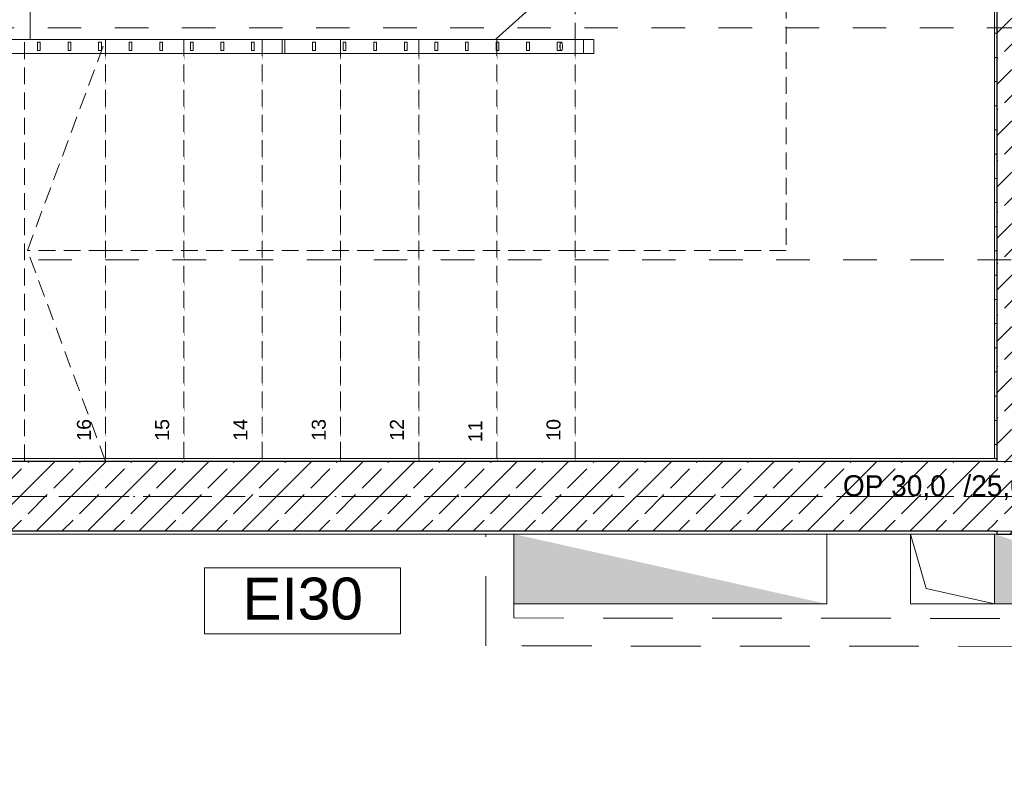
# Model space of a CAD drawing. Header units: millimetres. Extents: x -52968 to 399385, y -141133 to 110561.
# Tile 61 of 146: x 74383 to 77905, y -108477 to -105737. Entities that reach past the tile are written whole.
import ezdxf

# ---------------------------------------------------------------- set-up
doc = ezdxf.new("R2010")
doc.units = ezdxf.units.MM
for name, pattern in [('SIM-Wegliniec-21.07.2025-Parter$0$DASHED', [0.75, 0.5, -0.25]), ('SIM-Wegliniec-21.07.2025-Parter$0$Kropki i Kreski', [360, 180, -90, 0, -90]), ('SIM-Wegliniec-21.07.2025-Parter$0$Przerywana', [240, 120, -120]), ('SIM-Wegliniec-21.07.2025-Parter$0$Przerywana długa', [390, 250, -140]), ('SIM-Wegliniec-21.07.2025-Parter$0$Przerywana gęsta', [90, 60, -30]), ('SIM-Wegliniec-21.07.2025-Parter$0$Przerywana podwójnie', [295, 125, -50, 70, -50]), ('SIM-Wegliniec-21.07.2025-Parter$0$Wipeout_Contour', [1000, 0, -1000])]:
    doc.linetypes.add(name, pattern=pattern)
doc.layers.add('_xref', color=250, linetype='Continuous')
for name, color, linetype, lineweight in [('SIM-Wegliniec-21.07.2025-Parter$0$A-Przekroje-PB_Nr_pióra__5', 250, 'Continuous', 0), ('SIM-Wegliniec-21.07.2025-Parter$0$A-Przekroje_Nr_pióra__5', 250, 'Continuous', 0), ('SIM-Wegliniec-21.07.2025-Parter$0$Nowe_--EL_przebicia_Nr_pióra__60', 250, 'Continuous', 0), ('SIM-Wegliniec-21.07.2025-Parter$0$Nowe_--EL_tablice_Nr_pióra__60', 250, 'Continuous', 0), ('SIM-Wegliniec-21.07.2025-Parter$0$Nowe_A-Balustrady-Schody_Nr_pióra__11', 250, 'Continuous', 0), ('SIM-Wegliniec-21.07.2025-Parter$0$Nowe_A-Balustrady-Schody_Nr_pióra__91', 250, 'Continuous', 0), ('SIM-Wegliniec-21.07.2025-Parter$0$Nowe_A-Belki-Wieniec_Nr_pióra__69', 250, 'Continuous', 0), ('SIM-Wegliniec-21.07.2025-Parter$0$Nowe_A-Belki-Wieniec_Nr_pióra__90', 250, 'Continuous', 0), ('SIM-Wegliniec-21.07.2025-Parter$0$Nowe_A-Konstrukcja Opis_Nr_pióra__58', 250, 'Continuous', 0), ('SIM-Wegliniec-21.07.2025-Parter$0$Nowe_A-Konstrukcja Opis_Nr_pióra__78', 250, 'Continuous', 0), ('SIM-Wegliniec-21.07.2025-Parter$0$Nowe_A-Obudowa Kabli_Nr_pióra__11', 250, 'Continuous', 0), ('SIM-Wegliniec-21.07.2025-Parter$0$Nowe_A-Osi_Nr_pióra__20', 250, 'Continuous', 0), ('SIM-Wegliniec-21.07.2025-Parter$0$Nowe_A-Posadzki_Nr_pióra__89', 250, 'Continuous', 0), ('SIM-Wegliniec-21.07.2025-Parter$0$Nowe_A-PPOŻ_Nr_pióra__20', 250, 'Continuous', 0), ('SIM-Wegliniec-21.07.2025-Parter$0$Nowe_A-Przebicia_Nr_pióra__1', 250, 'Continuous', 0), ('SIM-Wegliniec-21.07.2025-Parter$0$Nowe_A-Schody', 250, 'Continuous', 0), ('SIM-Wegliniec-21.07.2025-Parter$0$Nowe_A-Schody _Nr_pióra__11', 250, 'Continuous', 0), ('SIM-Wegliniec-21.07.2025-Parter$0$Nowe_A-Schody _Nr_pióra__71', 250, 'Continuous', 0), ('SIM-Wegliniec-21.07.2025-Parter$0$Nowe_A-Schody _Nr_pióra__91', 250, 'Continuous', 0), ('SIM-Wegliniec-21.07.2025-Parter$0$Nowe_A-Strefy-Parter_Nr_pióra__94', 250, 'Continuous', 0), ('SIM-Wegliniec-21.07.2025-Parter$0$Nowe_A-Ściany-Konstrukcyjne', 250, 'Continuous', 0), ('SIM-Wegliniec-21.07.2025-Parter$0$Nowe_A-Ściany-Konstrukcyjne_Nr_pióra__27', 250, 'Continuous', 0), ('SIM-Wegliniec-21.07.2025-Parter$0$Nowe_A-Ściany-Konstrukcyjne_Nr_pióra__47', 250, 'Continuous', 0), ('SIM-Wegliniec-21.07.2025-Parter$0$Nowe_A-Ściany-Wewnętrzne', 250, 'Continuous', 0), ('SIM-Wegliniec-21.07.2025-Parter$0$Nowe_A-Ściany-Wewnętrzne_Nr_pióra__27', 250, 'Continuous', 0), ('SIM-Wegliniec-21.07.2025-Parter$0$Nowe_A-Ściany-Wewnętrzne_Nr_pióra__47', 250, 'Continuous', 0)]:
    doc.layers.add(name, color=color, linetype=linetype, lineweight=lineweight)
doc.styles.add('SIM-Wegliniec-21.07.2025-Parter$0$MtXpl_Arial', font='txt', dxfattribs={"height": 0.2})
doc.styles.add('SIM-Wegliniec-21.07.2025-Parter$0$STYL_AUTOMATYCZNY_1', font='arial.ttf')
doc.styles.add('SIM-Wegliniec-21.07.2025-Parter$0$STYL_AUTOMATYCZNY_3', font='arial.ttf')
doc.styles.add('SIM-Wegliniec-21.07.2025-Parter$0$STYL_AUTOMATYCZNY_6', font='arial.ttf', dxfattribs={"width": 0.7})
doc.dimstyles.new('SIM-Wegliniec-21.07.2025-Parter$0$STYL_AUTOMATYCZNY__9', dxfattribs={"dimtxt": 0.18, "dimasz": 76, "dimexe": 0.18, "dimexo": 0.0625, "dimgap": 0, "dimtad": 0, "dimtih": 1, "dimtoh": 1, "dimdec": 4, "dimzin": 0, "dimdsep": 46, "dimcen": 0.09, "dimadec": 0, "dimazin": 0, "dimtfac": 1, "dimtdec": 4, "dimtmove": 0, "dimatfit": 3, "dimldrblk": 'SIM-Wegliniec-21.07.2025-Parter$0$ARROWHEAD_16', "dimfxl": 1, "dimtolj": 1, "dimtzin": 0, "dimarcsym": 0})
pattern_1 = [(45, (0, 0), (-91.92388, 91.92388), []), (45, (-45.96, 45.96), (-91.92388, 91.92388), [97.5, -32.5])]
pattern_2 = [(0, (0, 0), (0, 86.60254), [0, -50]), (0, (25, 43.3), (0, 86.60254), [0, -50])]

# ---------------------------------------------------------------- blocks, each defined once
blk = doc.blocks.new('SIM-Wegliniec-21.07.2025-Parter$0$ARROWHEAD_16')
at = {"linetype": 'Continuous', "lineweight": 0}
blk.add_hatch(color=0, dxfattribs=at).paths.add_polyline_path([(-0.9093, 0.525), (0, 0), (-0.9093, -0.525)])
at = {"color": 0, "linetype": 'Continuous', "lineweight": 0}
blk.add_line((0, 0), (-1, 0), dxfattribs=at)
blk = doc.blocks.new('SIM-Wegliniec-21.07.2025-Parter')
at = {"layer": 'SIM-Wegliniec-21.07.2025-Parter$0$Nowe_--EL_tablice_Nr_pióra__60', "linetype": 'Continuous', "lineweight": 13}
for points in [[(76150.4, -107827.6), (76600.9, -107828.1), (77270.1, -107827.6), (76150.4, -107577.6)], [(78170.1, -107827.6), (78629.6, -107827.6), (77870.1, -107577.6), (77870.1, -107827.6), (77780.6, -107827.6)]]:
    blk.add_hatch(color=256, dxfattribs=at).paths.add_polyline_path(points)
at = {"layer": 'SIM-Wegliniec-21.07.2025-Parter$0$Nowe_A-Ściany-Konstrukcyjne', "linetype": 'Continuous', "lineweight": 0, "true_color": 0x000000}
h = blk.add_hatch(dxfattribs=at)
h.set_pattern_fill('Tynk', color=18, style=0, pattern_type=2)
h.set_pattern_definition(pattern_2)
h.paths.add_polyline_path([(77880.1, -107567.6), (77870.1, -107577.6), (77880.1, -107577.6)])
h = blk.add_hatch(dxfattribs=at)
h.set_pattern_fill('Tynk', color=18, style=0, pattern_type=2)
h.set_pattern_definition(pattern_2)
h.paths.add_polyline_path([(77880.1, -107567.6), (77870.1, -107567.6), (77870.1, -107577.6)])
at = {"layer": 'SIM-Wegliniec-21.07.2025-Parter$0$Nowe_A-Ściany-Konstrukcyjne', "linetype": 'Continuous', "lineweight": 0}
h = blk.add_hatch(dxfattribs=at)
h.set_pattern_fill('Beton_zbrojony', color=256, style=0, pattern_type=2)
h.set_pattern_definition(pattern_1)
h.paths.add_polyline_path([(77880.1, -107577.6), (78130.1, -107577.6), (78130.1, -107567.6), (77880.1, -107567.6)])
at = {"layer": 'SIM-Wegliniec-21.07.2025-Parter$0$Nowe_A-Ściany-Wewnętrzne', "linetype": 'Continuous', "lineweight": 0, "true_color": 0x000000}
h = blk.add_hatch(dxfattribs=at)
h.set_pattern_fill('Tynk', color=18, style=0, pattern_type=2)
h.set_pattern_definition(pattern_2)
h.paths.add_polyline_path([(73970.1, -107567.6), (73970.1, -107577.6), (77870.1, -107577.6), (77870.1, -107567.6)])
at = {"layer": 'SIM-Wegliniec-21.07.2025-Parter$0$Nowe_--EL_przebicia_Nr_pióra__60', "linetype": 'SIM-Wegliniec-21.07.2025-Parter$0$DASHED', "lineweight": 13}
blk.add_lwpolyline([(77570.1, -107827.6), (77870.1, -107827.6), (77870.1, -107577.6), (77570.1, -107577.6)], close=True, dxfattribs=at)
at = {"layer": 'SIM-Wegliniec-21.07.2025-Parter$0$Nowe_--EL_tablice_Nr_pióra__60', "linetype": 'Continuous', "lineweight": 13}
for points in [[(76150.1, -107577.6), (77270.1, -107577.6), (77270.1, -107827.6), (76150.1, -107827.6)], [(77870.1, -107577.6), (78629.6, -107577.6), (78629.6, -107827.6), (77870.1, -107827.6)]]:
    blk.add_lwpolyline(points, close=True, dxfattribs=at)
at = {"layer": 'SIM-Wegliniec-21.07.2025-Parter$0$Nowe_A-Belki-Wieniec_Nr_pióra__69', "linetype": 'SIM-Wegliniec-21.07.2025-Parter$0$Kropki i Kreski', "lineweight": 13}
blk.add_line((85505.1, -107442.6), (70505.1, -107442.6), dxfattribs=at)
at = {"layer": 'SIM-Wegliniec-21.07.2025-Parter$0$Nowe_A-Belki-Wieniec_Nr_pióra__90', "linetype": 'SIM-Wegliniec-21.07.2025-Parter$0$Przerywana długa', "lineweight": 13}
blk.add_line((85380.1, -107567.6), (70630.1, -107567.6), dxfattribs=at)
at = {"layer": 'SIM-Wegliniec-21.07.2025-Parter$0$Nowe_A-Konstrukcja Opis_Nr_pióra__58', "linetype": 'Continuous', "lineweight": 13}
blk.add_lwpolyline([(74400.1, -107317.6), (77880.1, -104197.6)], dxfattribs=at)
at = {"layer": 'SIM-Wegliniec-21.07.2025-Parter$0$Nowe_A-Konstrukcja Opis_Nr_pióra__78', "linetype": 'Continuous', "lineweight": 13, "flags": 128}
blk.add_lwpolyline([(75084.3, -106005.8), (75583.7, -106005.8), (75583.7, -106282.3), (75084.3, -106282.3)], close=True, dxfattribs=at)
at = {"layer": 'SIM-Wegliniec-21.07.2025-Parter$0$Nowe_A-Obudowa Kabli_Nr_pióra__11', "linetype": 'SIM-Wegliniec-21.07.2025-Parter$0$Przerywana długa', "lineweight": 13}
for p, q in [((76050, -107977.8), (76050, -107577.6)), ((76150, -107877.9), (76150, -107577.6)), ((80229.7, -107881.3), (76150, -107877.9)), ((80329.6, -107981.3), (76050, -107977.8))]:
    blk.add_line(p, q, dxfattribs=at)
at = {"layer": 'SIM-Wegliniec-21.07.2025-Parter$0$Nowe_A-Osi_Nr_pióra__20', "linetype": 'SIM-Wegliniec-21.07.2025-Parter$0$Przerywana podwójnie', "lineweight": 13}
blk.add_line((63144.7, -107442.6), (90961.9, -107442.6), dxfattribs=at)
at = {"layer": 'SIM-Wegliniec-21.07.2025-Parter$0$Nowe_A-Posadzki_Nr_pióra__89', "linetype": 'Continuous', "lineweight": 13, "flags": 128}
for points in [[(72130.1, -107317.6), (83880.1, -107317.6), (83880.1, -99177.6), (72130.1, -99177.6)], [(70630.1, -109417.6), (85380.1, -109417.6), (85380.1, -107567.6), (70630.1, -107567.6)]]:
    blk.add_lwpolyline(points, close=True, dxfattribs=at)
at = {"layer": 'SIM-Wegliniec-21.07.2025-Parter$0$Nowe_A-PPOŻ_Nr_pióra__20', "linetype": 'Continuous', "lineweight": 13, "flags": 128}
blk.add_lwpolyline([(75044.3, -107698.9), (75745.5, -107698.9), (75745.5, -107934.6), (75044.3, -107934.6)], close=True, dxfattribs=at)
at = {"layer": 'SIM-Wegliniec-21.07.2025-Parter$0$Nowe_A-Przebicia_Nr_pióra__1', "linetype": 'Continuous', "lineweight": 13}
for p, q in [((77625.4, -107772.3), (77570.1, -107577.6)), ((77570.1, -107577.6), (77870.1, -107577.6)), ((77570.1, -107827.6), (77570.1, -107577.6)), ((77570.1, -107577.6), (77625.4, -107772.3)), ((77870.1, -107577.6), (77870.1, -107827.6)), ((77870.1, -107827.6), (77625.4, -107772.3)), ((77625.4, -107772.3), (77870.1, -107827.6)), ((77870.1, -107827.6), (77570.1, -107827.6))]:
    blk.add_line(p, q, dxfattribs=at)
at = {"layer": 'SIM-Wegliniec-21.07.2025-Parter$0$Nowe_A-Strefy-Parter_Nr_pióra__94', "linetype": 'Continuous', "lineweight": 13, "flags": 128}
for points in [[(72140.1, -102217.6), (72130.1, -107307.6), (74410.1, -107317.6), (74420.1, -105707.6), (74130.1, -105707.6), (74130.1, -103937.6), (75120.1, -103937.6), (75120.1, -102217.6)], [(70640.1, -107577.6), (70640.1, -109407.6), (85370.1, -109407.6), (85370.1, -107577.6)]]:
    blk.add_lwpolyline(points, close=True, dxfattribs=at)
at = {"layer": 'SIM-Wegliniec-21.07.2025-Parter$0$Nowe_A-Ściany-Konstrukcyjne_Nr_pióra__27', "linetype": 'Continuous', "lineweight": 25}
blk.add_line((77870.1, -107567.6), (77880.1, -107567.6), dxfattribs=at)
blk.add_line((77870.1, -107567.6), (77880.1, -107567.6), dxfattribs=at)
blk.add_point((77880.1, -107567.6), dxfattribs=at)
at = {"layer": 'SIM-Wegliniec-21.07.2025-Parter$0$Nowe_A-Ściany-Wewnętrzne_Nr_pióra__27', "linetype": 'Continuous', "lineweight": 25}
for p, q in [((77870.1, -107567.6), (73970.1, -107567.6)), ((77880.1, -107577.6), (77880.1, -107567.6))]:
    blk.add_line(p, q, dxfattribs=at)
at = {"layer": 'SIM-Wegliniec-21.07.2025-Parter$0$Nowe_A-Ściany-Wewnętrzne_Nr_pióra__27', "linetype": 'Continuous', "lineweight": 25, "flags": 128}
blk.add_lwpolyline([(77880.1, -107577.6), (78130.1, -107577.6)], dxfattribs=at)
at = {"layer": 'SIM-Wegliniec-21.07.2025-Parter$0$Nowe_A-Ściany-Wewnętrzne_Nr_pióra__27', "linetype": 'Continuous', "lineweight": 25}
blk.add_point((77880.1, -107567.6), dxfattribs=at)
at = {"layer": 'SIM-Wegliniec-21.07.2025-Parter$0$Nowe_A-Ściany-Wewnętrzne_Nr_pióra__47', "linetype": 'Continuous', "lineweight": 15, "flags": 128}
blk.add_lwpolyline([(73970.1, -107577.6), (77870.1, -107577.6)], dxfattribs=at)
at = {"layer": 'SIM-Wegliniec-21.07.2025-Parter$0$Nowe_A-Konstrukcja Opis_Nr_pióra__58', "linetype": 'Continuous', "lineweight": 13, "insert": (76569.9, -107270.6), "char_height": 125, "attachment_point": 7, "style": 'SIM-Wegliniec-21.07.2025-Parter$0$STYL_AUTOMATYCZNY_6'}
blk.add_mtext('\\A1;{\\pql;\\fArial|b0|i1|c238|p0;\\W0.700000;Poz. 5.4}', dxfattribs=at)
at = {"layer": 'SIM-Wegliniec-21.07.2025-Parter$0$Nowe_A-Konstrukcja Opis_Nr_pióra__78', "linetype": 'Continuous', "lineweight": 13, "insert": (75334, -106136.9), "char_height": 125, "attachment_point": 5, "style": 'SIM-Wegliniec-21.07.2025-Parter$0$STYL_AUTOMATYCZNY_3'}
blk.add_mtext('\\A1;{\\pqc;\\fArial|b0|i1|c238|p0;\\W1.000000;BKL\\fArial|b0|i1|c238|p0;\\W1.000000;2}', dxfattribs=at)
at = {"layer": 'SIM-Wegliniec-21.07.2025-Parter$0$Nowe_A-PPOŻ_Nr_pióra__20', "linetype": 'Continuous', "lineweight": 13, "insert": (75394.9, -107809.5), "char_height": 150, "attachment_point": 5, "style": 'SIM-Wegliniec-21.07.2025-Parter$0$STYL_AUTOMATYCZNY_1'}
blk.add_mtext('\\A1;{\\pqc;\\fArial|b0|i0|c238|p0;\\W1.000000;EI\\fArial|b0|i0|c238|p0;\\W1.000000;3\\fArial|b0|i0|c238|p0;\\W1.000000;0}', dxfattribs=at)
at = {"layer": 'SIM-Wegliniec-21.07.2025-Parter$0$Nowe_A-Przebicia_Nr_pióra__1', "lineweight": 13, "style": 'SIM-Wegliniec-21.07.2025-Parter$0$MtXpl_Arial'}
for s, p in [('OP 30,0', (77327.7, -107442.1)), (' /25,0', (77731, -107442.1))]:
    blk.add_text(s, height=75, dxfattribs=at).set_placement(p)
at = {"layer": 'SIM-Wegliniec-21.07.2025-Parter$0$Nowe_A-Konstrukcja Opis_Nr_pióra__78', "linetype": 'Continuous', "lineweight": 13, "annotation_type": 0, "has_hookline": 1, "hookline_direction": 1, "text_width": 420.6}
blk.add_leader([(75958.9, -105832.6), (75746.4, -106136.9), (75583.7, -106144)], dimstyle='SIM-Wegliniec-21.07.2025-Parter$0$STYL_AUTOMATYCZNY__9', dxfattribs=at)
at = {"linetype": 'SIM-Wegliniec-21.07.2025-Parter$0$Wipeout_Contour', "lineweight": 0, "ltscale": 784489.608913}
blk.add_wipeout([(76370.1, -104197.6), (76370.1, -105707.6), (76370.1, -105807.6), (76370.1, -107317.6), (77880.1, -107317.6), (77880.1, -104197.6)], dxfattribs=at).dxf.layer = 'SIM-Wegliniec-21.07.2025-Parter$0$Nowe_A-Schody'
at = {"layer": 'SIM-Wegliniec-21.07.2025-Parter$0$Nowe_A-Ściany-Konstrukcyjne', "linetype": 'Continuous', "lineweight": 0}
h = blk.add_hatch(dxfattribs=at)
h.set_pattern_fill('Tynk', color=256, style=0, pattern_type=2)
h.set_pattern_definition(pattern_2)
h.paths.add_polyline_path([(77880.1, -107307.6), (77880.1, -105307.6), (77870.1, -105307.6), (77870.1, -107307.6)])
h = blk.add_hatch(dxfattribs=at)
h.set_pattern_fill('Beton_zbrojony', color=256, style=0, pattern_type=2)
h.set_pattern_definition(pattern_1)
h.paths.add_polyline_path([(78130.1, -107317.6), (78130.1, -105307.6), (77880.1, -105307.6), (77880.1, -107317.6)])
h = blk.add_hatch(dxfattribs=at)
h.set_pattern_fill('Beton_zbrojony', color=256, style=0, pattern_type=2)
h.set_pattern_definition(pattern_1)
h.paths.add_polyline_path([(78130.1, -107317.6), (77880.1, -107567.6), (78130.1, -107567.6)])
h = blk.add_hatch(dxfattribs=at)
h.set_pattern_fill('Beton_zbrojony', color=256, style=0, pattern_type=2)
h.set_pattern_definition(pattern_1)
h.paths.add_polyline_path([(78130.1, -107317.6), (77880.1, -107317.6), (77880.1, -107567.6)])
at = {"layer": 'SIM-Wegliniec-21.07.2025-Parter$0$Nowe_A-Ściany-Wewnętrzne', "linetype": 'Continuous', "lineweight": 0, "true_color": 0x000000}
h = blk.add_hatch(dxfattribs=at)
h.set_pattern_fill('Tynk', color=18, style=0, pattern_type=2)
h.set_pattern_definition(pattern_2)
h.paths.add_polyline_path([(77870.1, -107307.6), (77870.1, -107317.6), (77880.1, -107317.6), (77880.1, -107307.6)])
at = {"layer": 'SIM-Wegliniec-21.07.2025-Parter$0$Nowe_A-Ściany-Wewnętrzne', "linetype": 'Continuous', "lineweight": 0}
h = blk.add_hatch(dxfattribs=at)
h.set_pattern_fill('Beton_zbrojony', color=256, style=0, pattern_type=2)
h.set_pattern_definition(pattern_1)
h.paths.add_polyline_path([(77870.1, -107317.6), (77870.1, -107567.6), (77880.1, -107567.6), (77880.1, -107317.6)])
at = {"layer": 'SIM-Wegliniec-21.07.2025-Parter$0$A-Przekroje_Nr_pióra__5', "linetype": 'SIM-Wegliniec-21.07.2025-Parter$0$Przerywana', "lineweight": 13}
blk.add_line((60083, -105766), (93169.8, -105766), dxfattribs=at)
at = {"layer": 'SIM-Wegliniec-21.07.2025-Parter$0$Nowe_A-Balustrady-Schody_Nr_pióra__91', "linetype": 'Continuous', "lineweight": 13}
for p, q in [((76437.2, -105807.6), (76420.1, -105807.6)), ((76437.2, -105857.6), (76437.2, -105807.6)), ((76420.1, -105857.6), (76437.2, -105857.6))]:
    blk.add_line(p, q, dxfattribs=at)
at = {"layer": 'SIM-Wegliniec-21.07.2025-Parter$0$Nowe_A-Schody _Nr_pióra__11', "linetype": 'SIM-Wegliniec-21.07.2025-Parter$0$Przerywana gęsta', "lineweight": 13}
blk.add_line((77125.1, -104952.6), (77125.1, -106562.6), dxfattribs=at)
at = {"layer": 'SIM-Wegliniec-21.07.2025-Parter$0$Nowe_A-Schody _Nr_pióra__91', "linetype": 'SIM-Wegliniec-21.07.2025-Parter$0$Przerywana gęsta', "lineweight": 13}
for p, q in [((77880.1, -104197.6), (77880.1, -107317.6)), ((76370.1, -105807.6), (76370.1, -105707.6)), ((76370.1, -107317.6), (76370.1, -105807.6)), ((77880.1, -107317.6), (76370.1, -107317.6))]:
    blk.add_line(p, q, dxfattribs=at)
at = {"layer": 'SIM-Wegliniec-21.07.2025-Parter$0$Nowe_A-Ściany-Konstrukcyjne_Nr_pióra__27', "linetype": 'Continuous', "lineweight": 25}
for p, q in [((77880.1, -107307.6), (77880.1, -105307.6)), ((77880.1, -107317.6), (77870.1, -107317.6)), ((77880.1, -107317.6), (77880.1, -107307.6)), ((77880.1, -107317.6), (77880.1, -107307.6))]:
    blk.add_line(p, q, dxfattribs=at)
at = {"layer": 'SIM-Wegliniec-21.07.2025-Parter$0$Nowe_A-Ściany-Konstrukcyjne_Nr_pióra__47', "linetype": 'Continuous', "lineweight": 15}
blk.add_line((77880.1, -107307.6), (77870.1, -107307.6), dxfattribs=at)
blk.add_line((77880.1, -107307.6), (77870.1, -107307.6), dxfattribs=at)
at = {"layer": 'SIM-Wegliniec-21.07.2025-Parter$0$Nowe_A-Ściany-Konstrukcyjne_Nr_pióra__47', "linetype": 'Continuous', "lineweight": 15, "flags": 128}
blk.add_lwpolyline([(77870.1, -105307.6), (77870.1, -107307.6)], dxfattribs=at)
at = {"linetype": 'SIM-Wegliniec-21.07.2025-Parter$0$Wipeout_Contour', "lineweight": 0, "ltscale": 524088.803111}
blk.add_wipeout([(76370.1, -107317.6), (76370.1, -105807.6), (76090.1, -105807.6), (76090.1, -107317.6)], dxfattribs=at).dxf.layer = 'SIM-Wegliniec-21.07.2025-Parter$0$Nowe_A-Schody'
at = {"layer": 'SIM-Wegliniec-21.07.2025-Parter$0$Nowe_A-Balustrady-Schody_Nr_pióra__11', "linetype": 'Continuous', "lineweight": 13, "flags": 128}
for points in [[(76206.3, -105847.6), (76206.3, -105817.6), (76196.3, -105817.6), (76196.3, -105847.6)], [(76315.7, -105847.6), (76315.7, -105817.6), (76305.7, -105817.6), (76305.7, -105847.6)], [(76320.1, -105817.6), (76319.2, -105817.8), (76318.4, -105818.5), (76317.6, -105819.6), (76316.9, -105821.1), (76316.2, -105823), (76315.7, -105825.1), (76315.4, -105827.5), (76315.1, -105830), (76315.1, -105832.6), (76315.1, -105835.2), (76315.4, -105837.7), (76315.7, -105840.1), (76316.2, -105842.2), (76316.9, -105844.1), (76317.6, -105845.6), (76318.4, -105846.7), (76319.2, -105847.4), (76320.1, -105847.6), (76320.9, -105847.4), (76321.8, -105846.7), (76322.6, -105845.6), (76323.3, -105844.1), (76323.9, -105842.2), (76324.4, -105840.1), (76324.8, -105837.7), (76325, -105835.2), (76325.1, -105832.6), (76325, -105830), (76324.8, -105827.5), (76324.4, -105825.1), (76323.9, -105823), (76323.3, -105821.1), (76322.6, -105819.6), (76321.8, -105818.5), (76320.9, -105817.8)]]:
    blk.add_lwpolyline(points, close=True, dxfattribs=at)
at = {"layer": 'SIM-Wegliniec-21.07.2025-Parter$0$Nowe_A-Schody _Nr_pióra__11', "linetype": 'SIM-Wegliniec-21.07.2025-Parter$0$Przerywana gęsta', "lineweight": 13}
blk.add_line((77125.1, -106562.6), (76370.1, -106562.6), dxfattribs=at)
at = {"layer": 'SIM-Wegliniec-21.07.2025-Parter$0$Nowe_A-Schody _Nr_pióra__91', "linetype": 'SIM-Wegliniec-21.07.2025-Parter$0$Przerywana gęsta', "lineweight": 13}
for p, q in [((76090.1, -105807.6), (76370.1, -105807.6)), ((76090.1, -107317.6), (76090.1, -105807.6)), ((76370.1, -105807.6), (76370.1, -107317.6)), ((76370.1, -107317.6), (76090.1, -107317.6))]:
    blk.add_line(p, q, dxfattribs=at)
at = {"layer": 'SIM-Wegliniec-21.07.2025-Parter$0$Nowe_A-Schody _Nr_pióra__71', "lineweight": 13, "insert": (76292.6, -107165.8), "char_height": 50, "attachment_point": 6, "rotation": 90, "style": 'SIM-Wegliniec-21.07.2025-Parter$0$STYL_AUTOMATYCZNY_1'}
blk.add_mtext('\\A1;{\\pqr;\\fArial|b0|i0|c238|p0;\\W1.000000;10}', dxfattribs=at)
at = {"linetype": 'SIM-Wegliniec-21.07.2025-Parter$0$Wipeout_Contour', "lineweight": 0, "ltscale": 523437.954279}
blk.add_wipeout([(75810.1, -107317.6), (76090.1, -107317.6), (76090.1, -105807.6), (75810.1, -105807.6)], dxfattribs=at).dxf.layer = 'SIM-Wegliniec-21.07.2025-Parter$0$Nowe_A-Schody'
at = {"layer": 'SIM-Wegliniec-21.07.2025-Parter$0$Nowe_A-Balustrady-Schody_Nr_pióra__11', "linetype": 'Continuous', "lineweight": 13, "flags": 128}
for points in [[(75878.2, -105847.6), (75878.2, -105817.6), (75868.2, -105817.6), (75868.2, -105847.6)], [(75987.5, -105847.6), (75987.5, -105817.6), (75977.5, -105817.6), (75977.5, -105847.6)], [(76096.9, -105847.6), (76096.9, -105817.6), (76086.9, -105817.6), (76086.9, -105847.6)]]:
    blk.add_lwpolyline(points, close=True, dxfattribs=at)
at = {"layer": 'SIM-Wegliniec-21.07.2025-Parter$0$Nowe_A-Schody _Nr_pióra__91', "linetype": 'SIM-Wegliniec-21.07.2025-Parter$0$Przerywana gęsta', "lineweight": 13}
for p, q in [((75810.1, -105807.6), (76090.1, -105807.6)), ((75810.1, -107317.6), (75810.1, -105807.6)), ((76090.1, -105807.6), (76090.1, -107317.6)), ((76090.1, -107317.6), (75810.1, -107317.6))]:
    blk.add_line(p, q, dxfattribs=at)
at = {"layer": 'SIM-Wegliniec-21.07.2025-Parter$0$Nowe_A-Schody _Nr_pióra__71', "lineweight": 13, "insert": (76012.2, -107170.9), "char_height": 50, "attachment_point": 6, "rotation": 90, "style": 'SIM-Wegliniec-21.07.2025-Parter$0$STYL_AUTOMATYCZNY_1'}
blk.add_mtext('\\A1;{\\pqr;\\fArial|b0|i0|c238|p0;\\W1.000000;11}', dxfattribs=at)
at = {"linetype": 'SIM-Wegliniec-21.07.2025-Parter$0$Wipeout_Contour', "lineweight": 0, "ltscale": 522788.694594}
blk.add_wipeout([(75530.1, -105807.6), (75530.1, -107317.6), (75810.1, -107317.6), (75810.1, -105807.6)], dxfattribs=at).dxf.layer = 'SIM-Wegliniec-21.07.2025-Parter$0$Nowe_A-Schody'
at = {"layer": 'SIM-Wegliniec-21.07.2025-Parter$0$Nowe_A-Balustrady-Schody_Nr_pióra__11', "linetype": 'Continuous', "lineweight": 13, "flags": 128}
for points in [[(75659.4, -105847.6), (75659.4, -105817.6), (75649.4, -105817.6), (75649.4, -105847.6)], [(75768.8, -105847.6), (75768.8, -105817.6), (75758.8, -105817.6), (75758.8, -105847.6)]]:
    blk.add_lwpolyline(points, close=True, dxfattribs=at)
at = {"layer": 'SIM-Wegliniec-21.07.2025-Parter$0$Nowe_A-Schody _Nr_pióra__91', "linetype": 'SIM-Wegliniec-21.07.2025-Parter$0$Przerywana gęsta', "lineweight": 13}
for p, q in [((75530.1, -105807.6), (75810.1, -105807.6)), ((75530.1, -107317.6), (75530.1, -105807.6)), ((75810.1, -105807.6), (75810.1, -107317.6)), ((75810.1, -107317.6), (75530.1, -107317.6))]:
    blk.add_line(p, q, dxfattribs=at)
at = {"layer": 'SIM-Wegliniec-21.07.2025-Parter$0$Nowe_A-Schody _Nr_pióra__71', "lineweight": 13, "insert": (75732.2, -107165.8), "char_height": 50, "attachment_point": 6, "rotation": 90, "style": 'SIM-Wegliniec-21.07.2025-Parter$0$STYL_AUTOMATYCZNY_1'}
blk.add_mtext('\\A1;{\\pqr;\\fArial|b0|i0|c238|p0;\\W1.000000;12}', dxfattribs=at)
at = {"linetype": 'SIM-Wegliniec-21.07.2025-Parter$0$Wipeout_Contour', "lineweight": 0, "ltscale": 522141.029983}
blk.add_wipeout([(75250.1, -107317.6), (75530.1, -107317.6), (75530.1, -105807.6), (75250.1, -105807.6)], dxfattribs=at).dxf.layer = 'SIM-Wegliniec-21.07.2025-Parter$0$Nowe_A-Schody'
at = {"layer": 'SIM-Wegliniec-21.07.2025-Parter$0$Nowe_A-Balustrady-Schody_Nr_pióra__11', "linetype": 'Continuous', "lineweight": 13, "flags": 128}
for points in [[(75331.2, -105857.6), (75331.2, -105807.6), (75321.2, -105807.6), (75321.2, -105857.6)], [(75440.6, -105847.6), (75440.6, -105817.6), (75430.6, -105817.6), (75430.6, -105847.6)], [(75550, -105847.6), (75550, -105817.6), (75540, -105817.6), (75540, -105847.6)]]:
    blk.add_lwpolyline(points, close=True, dxfattribs=at)
at = {"layer": 'SIM-Wegliniec-21.07.2025-Parter$0$Nowe_A-Schody _Nr_pióra__91', "linetype": 'SIM-Wegliniec-21.07.2025-Parter$0$Przerywana gęsta', "lineweight": 13}
for p, q in [((75250.1, -105807.6), (75530.1, -105807.6)), ((75250.1, -107317.6), (75250.1, -105807.6)), ((75530.1, -105807.6), (75530.1, -107317.6)), ((75530.1, -107317.6), (75250.1, -107317.6))]:
    blk.add_line(p, q, dxfattribs=at)
at = {"layer": 'SIM-Wegliniec-21.07.2025-Parter$0$Nowe_A-Schody _Nr_pióra__71', "lineweight": 13, "insert": (75452.7, -107165.8), "char_height": 50, "attachment_point": 6, "rotation": 90, "style": 'SIM-Wegliniec-21.07.2025-Parter$0$STYL_AUTOMATYCZNY_1'}
blk.add_mtext('\\A1;{\\pqr;\\fArial|b0|i0|c238|p0;\\W1.000000;13}', dxfattribs=at)
at = {"linetype": 'SIM-Wegliniec-21.07.2025-Parter$0$Wipeout_Contour', "lineweight": 0, "ltscale": 521494.966463}
blk.add_wipeout([(74970.1, -105807.6), (74970.1, -107317.6), (75250.1, -107317.6), (75250.1, -105807.6)], dxfattribs=at).dxf.layer = 'SIM-Wegliniec-21.07.2025-Parter$0$Nowe_A-Schody'
at = {"layer": 'SIM-Wegliniec-21.07.2025-Parter$0$Nowe_A-Balustrady-Schody_Nr_pióra__11', "linetype": 'Continuous', "lineweight": 13, "flags": 128}
for points in [[(75003.1, -105847.6), (75003.1, -105817.6), (74993.1, -105817.6), (74993.1, -105847.6)], [(75112.5, -105847.6), (75112.5, -105817.6), (75102.5, -105817.6), (75102.5, -105847.6)], [(75221.8, -105847.6), (75221.8, -105817.6), (75211.8, -105817.6), (75211.8, -105847.6)]]:
    blk.add_lwpolyline(points, close=True, dxfattribs=at)
at = {"layer": 'SIM-Wegliniec-21.07.2025-Parter$0$Nowe_A-Schody _Nr_pióra__91', "linetype": 'SIM-Wegliniec-21.07.2025-Parter$0$Przerywana gęsta', "lineweight": 13}
for p, q in [((74970.1, -105807.6), (75250.1, -105807.6)), ((74970.1, -107317.6), (74970.1, -105807.6)), ((75250.1, -105807.6), (75250.1, -107317.6)), ((75250.1, -107317.6), (74970.1, -107317.6))]:
    blk.add_line(p, q, dxfattribs=at)
at = {"layer": 'SIM-Wegliniec-21.07.2025-Parter$0$Nowe_A-Schody _Nr_pióra__71', "color": 7, "lineweight": 13, "insert": (75250.1, -104952.6), "char_height": 175, "attachment_point": 2, "style": 'SIM-Wegliniec-21.07.2025-Parter$0$STYL_AUTOMATYCZNY_1'}
blk.add_mtext('\\A1;{\\pqc;\\pt0,3550;\\fArial|b0|i0|c238|p0;\\W1.000000;\\fArial|b0|i0|c238|p0;\\W1.000000;\\fArial|b0|i0|c238|p0;\\W1.000000;\\A1{\\H.66x;\\S^  ;}\\fArial|b0|i0|c238|p0;\\W1.000000;\\fArial|b0|i0|c238|p0;\\W1.000000;\\fArial|b0|i0|c238|p0;\\W1.000000;\\fArial|b0|i0|c238|p0;\\W1.000000;\\A1{\\H.66x;\\S^  ;}\\fArial|b0|i0|c238|p0;\\W1.000000;\\fArial|b0|i0|c238|p0;\\W1.000000;\\fArial|b0|i0|c238|p0;\\W1.000000;\\fArial|b0|i0|c238|p0;\\W1.000000;\\A1{\\H.66x;\\S^  ;}\\fArial|b0|i0|c238|p0;\\W1.000000;}', dxfattribs=at)
at = {"layer": 'SIM-Wegliniec-21.07.2025-Parter$0$Nowe_A-Schody _Nr_pióra__71', "lineweight": 13, "insert": (75172.2, -107165.8), "char_height": 50, "attachment_point": 6, "rotation": 90, "style": 'SIM-Wegliniec-21.07.2025-Parter$0$STYL_AUTOMATYCZNY_1'}
blk.add_mtext('\\A1;{\\pqr;\\fArial|b0|i0|c238|p0;\\W1.000000;14}', dxfattribs=at)
at = {"linetype": 'SIM-Wegliniec-21.07.2025-Parter$0$Wipeout_Contour', "lineweight": 0, "ltscale": 520850.509846}
blk.add_wipeout([(74690.1, -107317.6), (74970.1, -107317.6), (74970.1, -105807.6), (74690.1, -105807.6)], dxfattribs=at).dxf.layer = 'SIM-Wegliniec-21.07.2025-Parter$0$Nowe_A-Schody'
at = {"layer": 'SIM-Wegliniec-21.07.2025-Parter$0$Nowe_A-Balustrady-Schody_Nr_pióra__11', "linetype": 'Continuous', "lineweight": 13, "flags": 128}
for points in [[(74784.3, -105847.6), (74784.3, -105817.6), (74774.3, -105817.6), (74774.3, -105847.6)], [(74893.7, -105847.6), (74893.7, -105817.6), (74883.7, -105817.6), (74883.7, -105847.6)]]:
    blk.add_lwpolyline(points, close=True, dxfattribs=at)
at = {"layer": 'SIM-Wegliniec-21.07.2025-Parter$0$Nowe_A-Schody _Nr_pióra__91', "linetype": 'SIM-Wegliniec-21.07.2025-Parter$0$Przerywana gęsta', "lineweight": 13}
for p, q in [((74690.1, -107317.6), (74690.1, -105807.6)), ((74690.1, -105807.6), (74970.1, -105807.6)), ((74970.1, -105807.6), (74970.1, -107317.6)), ((74970.1, -107317.6), (74690.1, -107317.6))]:
    blk.add_line(p, q, dxfattribs=at)
at = {"layer": 'SIM-Wegliniec-21.07.2025-Parter$0$Nowe_A-Schody _Nr_pióra__71', "lineweight": 13, "insert": (74892.6, -107165.8), "char_height": 50, "attachment_point": 6, "rotation": 90, "style": 'SIM-Wegliniec-21.07.2025-Parter$0$STYL_AUTOMATYCZNY_1'}
blk.add_mtext('\\A1;{\\pqr;\\fArial|b0|i0|c238|p0;\\W1.000000;15}', dxfattribs=at)
at = {"linetype": 'SIM-Wegliniec-21.07.2025-Parter$0$Wipeout_Contour', "lineweight": 0, "ltscale": 780140.072047}
blk.add_wipeout([(74400.1, -107317.6), (74410.1, -107317.6), (74690.1, -107317.6), (74690.1, -105807.6), (74410.1, -105807.6), (74400.1, -105807.6)], dxfattribs=at).dxf.layer = 'SIM-Wegliniec-21.07.2025-Parter$0$Nowe_A-Schody'
at = {"layer": 'SIM-Wegliniec-21.07.2025-Parter$0$Nowe_A-Ściany-Wewnętrzne', "linetype": 'Continuous', "lineweight": 0, "true_color": 0x000000}
h = blk.add_hatch(dxfattribs=at)
h.set_pattern_fill('Tynk', color=18, style=0, pattern_type=2)
h.set_pattern_definition(pattern_2)
h.paths.add_polyline_path([(73970.1, -107307.6), (73970.1, -107317.6), (77870.1, -107317.6), (77870.1, -107307.6)])
at = {"layer": 'SIM-Wegliniec-21.07.2025-Parter$0$Nowe_A-Ściany-Wewnętrzne', "linetype": 'Continuous', "lineweight": 0}
h = blk.add_hatch(dxfattribs=at)
h.set_pattern_fill('Beton_zbrojony', color=256, style=0, pattern_type=2)
h.set_pattern_definition(pattern_1)
h.paths.add_polyline_path([(73970.1, -107317.6), (73970.1, -107462.6), (73970.1, -107567.6), (77870.1, -107567.6), (77870.1, -107317.6)])
at = {"layer": 'SIM-Wegliniec-21.07.2025-Parter$0$A-Przekroje-PB_Nr_pióra__5', "linetype": 'SIM-Wegliniec-21.07.2025-Parter$0$Przerywana', "lineweight": 13}
blk.add_line((62449.3, -106596.2), (93776.2, -106596.2), dxfattribs=at)
at = {"layer": 'SIM-Wegliniec-21.07.2025-Parter$0$Nowe_A-Balustrady-Schody_Nr_pióra__11', "linetype": 'Continuous', "lineweight": 13, "flags": 128}
for points in [[(74456.2, -105847.6), (74456.2, -105817.6), (74446.2, -105817.6), (74446.2, -105847.6)], [(74565.5, -105847.6), (74565.5, -105817.6), (74555.5, -105817.6), (74555.5, -105847.6)], [(74674.9, -105847.6), (74674.9, -105817.6), (74664.9, -105817.6), (74664.9, -105847.6)]]:
    blk.add_lwpolyline(points, close=True, dxfattribs=at)
at = {"layer": 'SIM-Wegliniec-21.07.2025-Parter$0$Nowe_A-Balustrady-Schody_Nr_pióra__91', "linetype": 'Continuous', "lineweight": 13}
for p, q in [((76420.1, -105807.6), (74232.4, -105807.6)), ((74232.4, -105857.6), (76420.1, -105857.6))]:
    blk.add_line(p, q, dxfattribs=at)
at = {"layer": 'SIM-Wegliniec-21.07.2025-Parter$0$Nowe_A-Balustrady-Schody_Nr_pióra__91', "linetype": 'Continuous', "lineweight": 13, "flags": 128}
blk.add_lwpolyline([(76400.1, -105857.6), (76400.1, -105807.6), (74252.4, -105807.6), (74252.4, -105857.6)], close=True, dxfattribs=at)
at = {"layer": 'SIM-Wegliniec-21.07.2025-Parter$0$Nowe_A-Belki-Wieniec_Nr_pióra__90', "linetype": 'SIM-Wegliniec-21.07.2025-Parter$0$Przerywana długa', "lineweight": 13}
blk.add_line((80240.1, -107317.6), (72130.1, -107317.6), dxfattribs=at)
at = {"layer": 'SIM-Wegliniec-21.07.2025-Parter$0$Nowe_A-Schody _Nr_pióra__11', "linetype": 'SIM-Wegliniec-21.07.2025-Parter$0$Przerywana gęsta', "lineweight": 13}
for p, q in [((74410.1, -106562.6), (74690.1, -105807.6)), ((74690.1, -106562.6), (74410.1, -106562.6)), ((74690.1, -107317.6), (74410.1, -106562.6)), ((76370.1, -106562.6), (74690.1, -106562.6))]:
    blk.add_line(p, q, dxfattribs=at)
at = {"layer": 'SIM-Wegliniec-21.07.2025-Parter$0$Nowe_A-Schody _Nr_pióra__91', "linetype": 'SIM-Wegliniec-21.07.2025-Parter$0$Przerywana gęsta', "lineweight": 13}
for p, q in [((74400.1, -107317.6), (74400.1, -105807.6)), ((74400.1, -105807.6), (74410.1, -105807.6)), ((74410.1, -105807.6), (74690.1, -105807.6)), ((74690.1, -105807.6), (74690.1, -107317.6)), ((74410.1, -107317.6), (74400.1, -107317.6)), ((74690.1, -107317.6), (74410.1, -107317.6))]:
    blk.add_line(p, q, dxfattribs=at)
at = {"layer": 'SIM-Wegliniec-21.07.2025-Parter$0$Nowe_A-Ściany-Wewnętrzne_Nr_pióra__27', "linetype": 'Continuous', "lineweight": 25}
blk.add_line((77870.1, -107317.6), (73970.1, -107317.6), dxfattribs=at)
at = {"layer": 'SIM-Wegliniec-21.07.2025-Parter$0$Nowe_A-Ściany-Wewnętrzne_Nr_pióra__47', "linetype": 'Continuous', "lineweight": 15, "flags": 128}
blk.add_lwpolyline([(77870.1, -107307.6), (73970.1, -107307.6)], dxfattribs=at)
at = {"layer": 'SIM-Wegliniec-21.07.2025-Parter$0$Nowe_A-Schody _Nr_pióra__71', "lineweight": 13, "insert": (74612.6, -107165.8), "char_height": 50, "attachment_point": 6, "rotation": 90, "style": 'SIM-Wegliniec-21.07.2025-Parter$0$STYL_AUTOMATYCZNY_1'}
blk.add_mtext('\\A1;{\\pqr;\\fArial|b0|i0|c238|p0;\\W1.000000;16}', dxfattribs=at)

msp = doc.modelspace()

# ---------------------------------------------------------------- block references
at = {"layer": '_xref'}
msp.add_blockref('SIM-Wegliniec-21.07.2025-Parter', (0, 0), dxfattribs=at)

doc.saveas('drawing.dxf')
